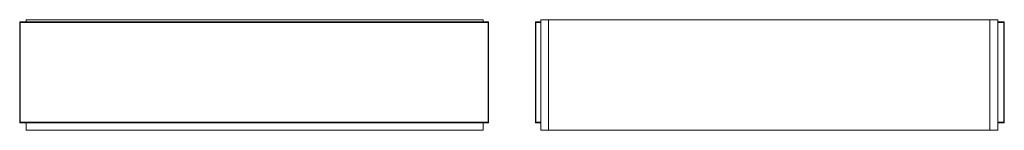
# Model space of a CAD drawing. Header units: millimetres. Extents: x 0 to 2494, y -538 to 140.
# Tile 1 of 2: x 0 to 1248, y 0 to 140. Entities that reach past the tile are written whole.
import ezdxf

# ---------------------------------------------------------------- set-up
doc = ezdxf.new("R2010")
doc.units = ezdxf.units.MM
doc.layers.add('BI910C1B1_dwg', color=8, linetype='Continuous', lineweight=9)

# ---------------------------------------------------------------- blocks, each defined once
blk = doc.blocks.new('BI910C1B1_dwg-300031-Południe')
at = {"color": 18, "lineweight": 9}
for p, q in [((8.7, 136.9), (8.7, 140)), ((587.7, 140), (8.7, 140)), ((587.7, 140), (587.7, 136.9)), ((0.4, 136.9), (0.5, 137.1)), ((0.5, 137.1), (0.4, 136.9)), ((0.5, 137), (0.4, 136.9)), ((0.4, 136.9), (0.6, 137)), ((0.4, 136.9), (0.5, 137)), ((0.4, 136.9), (0.6, 137)), ((0.4, 136.9), (0.5, 137)), ((0.4, 136.9), (0.5, 137)), ((0.4, 136.6), (0.4, 136.9)), ((0.4, 136.9), (0.4, 136.6)), ((0.4, 136.9), (0.5, 136.8)), ((0.4, 136.9), (0.4, 136.6)), ((0.4, 136.9), (0.4, 136.9)), ((0.4, 136.6), (0.4, 136.9)), ((0.5, 136.8), (0.4, 136.9)), ((0.4, 136.9), (0.4, 136.9)), ((0.4, 136.6), (0.4, 136.9)), ((0.4, 136.6), (0.4, 136.9)), ((0.4, 136.6), (0.5, 136.8)), ((0.4, 136.6), (0.5, 136.8)), ((0.4, 136.6), (0.4, 10.1)), ((0.5, 136.6), (0.4, 136.6)), ((0.4, 136.6), (0.4, 136.6)), ((0.4, 136.6), (0.4, 136.6)), ((0.7, 137.2), (0.5, 137.1)), ((0.5, 137.1), (0.7, 137.2)), ((0.7, 137.2), (0.5, 137)), ((0.7, 137.2), (0.5, 137)), ((0.5, 137), (0.5, 137.1)), ((0.5, 137.1), (0.5, 137)), ((0.7, 137.1), (0.5, 137)), ((0.5, 137), (0.7, 137.1)), ((0.6, 137), (0.5, 137)), ((0.5, 136.8), (0.6, 137)), ((0.6, 137), (0.5, 136.8)), ((0.5, 137), (0.6, 137)), ((0.5, 136.8), (0.7, 136.9)), ((0.7, 136.9), (0.5, 136.8)), ((0.5, 136.6), (0.5, 136.8)), ((0.5, 136.8), (0.5, 136.6)), ((0.7, 136.6), (0.5, 136.8)), ((0.7, 136.6), (0.5, 136.8)), ((0.5, 10.1), (0.5, 136.6)), ((0.7, 136.6), (0.5, 136.6)), ((0.7, 137.1), (0.6, 137)), ((0.7, 137.1), (0.6, 137)), ((0.6, 137), (0.8, 137)), ((0.8, 137), (0.6, 137)), ((0.7, 136.9), (0.6, 137)), ((0.7, 136.9), (0.6, 137)), ((0.7, 137.2), (1, 137.2)), ((1, 137.2), (0.7, 137.2)), ((0.7, 137.1), (0.7, 137.2)), ((1, 137.2), (0.7, 137.1)), ((1, 137.2), (0.7, 137.1)), ((0.7, 137.1), (1, 137.2)), ((0.7, 137.2), (0.7, 137.1)), ((1, 137.2), (0.7, 137.1)), ((0.8, 137), (0.7, 137.1)), ((0.7, 137.1), (0.8, 137)), ((0.7, 136.9), (0.8, 137)), ((0.8, 137), (0.7, 136.9)), ((0.7, 136.9), (1, 136.9)), ((0.7, 136.6), (0.7, 136.9)), ((1, 136.6), (0.7, 136.9)), ((0.7, 136.9), (0.7, 136.6)), ((1, 136.9), (0.7, 136.9)), ((1, 136.6), (0.7, 136.9)), ((0.7, 10.1), (0.7, 136.6)), ((1, 136.6), (0.7, 136.6)), ((1, 137.2), (0.8, 137)), ((1, 137.2), (0.8, 137)), ((0.8, 137), (1, 137.1)), ((1, 137.1), (0.8, 137)), ((1, 136.9), (0.8, 137)), ((1, 136.9), (0.8, 137)), ((593.9, 137.2), (1, 137.2)), ((1, 137.2), (1, 137.1)), ((1, 137.2), (1, 137.2)), ((1, 137.1), (593.9, 137.1)), ((1, 137.1), (1, 136.9)), ((1, 136.9), (593.9, 136.9)), ((1, 136.9), (1, 136.6)), ((1, 10.1), (1, 136.6)), ((1, 136.6), (593.9, 136.6)), ((593.9, 137.2), (594.1, 137.2)), ((594.1, 137.2), (593.9, 137.2)), ((593.9, 137.1), (593.9, 137.2)), ((593.9, 137.2), (593.9, 137.2)), ((594.1, 137.1), (593.9, 137.2)), ((593.9, 137.2), (594.1, 137)), ((593.9, 137.2), (594.1, 137.1)), ((593.9, 137.2), (594.1, 137)), ((593.9, 137.2), (594.1, 137.1)), ((593.9, 137.2), (594.1, 137.1)), ((593.9, 136.9), (593.9, 137.1)), ((593.9, 137.1), (594.1, 137)), ((594.1, 137), (593.9, 137.1)), ((593.9, 136.9), (594.1, 137)), ((593.9, 136.9), (594.1, 137)), ((593.9, 136.6), (593.9, 136.9)), ((593.9, 136.9), (594.1, 136.9)), ((593.9, 136.6), (594.1, 136.9)), ((594.1, 136.9), (593.9, 136.9)), ((593.9, 136.6), (594.1, 136.9)), ((593.9, 136.6), (593.9, 10.1)), ((594.1, 136.6), (593.9, 136.6)), ((594.1, 137.2), (594.3, 137.1)), ((594.3, 137.1), (594.1, 137.2)), ((594.1, 137.2), (594.3, 137)), ((594.1, 137.2), (594.1, 137.1)), ((594.1, 137.1), (594.1, 137.2)), ((594.1, 137.2), (594.3, 137)), ((594.3, 137), (594.1, 137.1)), ((594.1, 137.1), (594.2, 137)), ((594.1, 137.1), (594.1, 137)), ((594.1, 137), (594.1, 137.1)), ((594.1, 137.1), (594.2, 137)), ((594.1, 137.1), (594.3, 137)), ((594.1, 137), (594.2, 137)), ((594.2, 137), (594.1, 137)), ((594.1, 137), (594.1, 136.9)), ((594.1, 136.9), (594.2, 137)), ((594.1, 136.9), (594.2, 137)), ((594.1, 136.9), (594.1, 137)), ((594.1, 136.9), (594.3, 136.8)), ((594.1, 136.9), (594.1, 136.6)), ((594.3, 136.8), (594.1, 136.9)), ((594.1, 136.6), (594.1, 136.9)), ((594.1, 136.6), (594.3, 136.8)), ((594.1, 136.6), (594.3, 136.8)), ((594.1, 136.6), (594.1, 10.1)), ((594.3, 136.6), (594.1, 136.6)), ((594.2, 137), (594.3, 137)), ((594.3, 137), (594.2, 137)), ((594.2, 137), (594.3, 136.8)), ((594.4, 136.9), (594.2, 137)), ((594.4, 136.9), (594.2, 137)), ((594.3, 136.8), (594.2, 137)), ((594.4, 136.9), (594.3, 137.1)), ((594.3, 137.1), (594.4, 136.9)), ((594.3, 137), (594.3, 137.1)), ((594.3, 137.1), (594.3, 137)), ((594.4, 136.9), (594.3, 137)), ((594.4, 136.9), (594.3, 137)), ((594.3, 137), (594.4, 136.9)), ((594.4, 136.9), (594.3, 137)), ((594.3, 136.8), (594.4, 136.9)), ((594.4, 136.9), (594.3, 136.8)), ((594.3, 136.8), (594.3, 136.6)), ((594.4, 136.6), (594.3, 136.8)), ((594.4, 136.6), (594.3, 136.8)), ((594.3, 136.6), (594.3, 136.8)), ((594.4, 136.6), (594.3, 136.6)), ((594.3, 136.6), (594.3, 10.1)), ((594.5, 136.6), (594.4, 136.9)), ((594.4, 136.9), (594.5, 136.6)), ((594.4, 136.9), (594.4, 136.9)), ((594.4, 136.6), (594.4, 136.9)), ((594.5, 136.6), (594.4, 136.9)), ((594.4, 136.9), (594.4, 136.6)), ((594.4, 136.9), (594.4, 136.9)), ((594.5, 136.6), (594.4, 136.9)), ((594.4, 10.1), (594.4, 136.6)), ((594.5, 136.6), (594.4, 136.6)), ((594.4, 136.6), (594.5, 136.6)), ((0.4, 10.1), (0.5, 10.1)), ((0.4, 10.1), (0.4, 10.1)), ((0.4, 10.1), (0.4, 9.8)), ((0.4, 9.8), (0.4, 10.1)), ((0.4, 10.1), (0.4, 10.1)), ((0.4, 10.1), (0.5, 9.9)), ((0.4, 10.1), (0.4, 9.8)), ((0.4, 10.1), (0.4, 9.8)), ((0.4, 9.8), (0.4, 10.1)), ((0.4, 10.1), (0.5, 9.9)), ((0.4, 10.1), (0.4, 9.8)), ((0.5, 9.9), (0.4, 9.8)), ((0.4, 9.8), (0.5, 9.9)), ((0.4, 9.8), (0.5, 9.6)), ((0.5, 9.6), (0.4, 9.8)), ((0.4, 9.8), (0.6, 9.7)), ((0.4, 9.8), (0.5, 9.7)), ((0.4, 9.8), (0.4, 9.8)), ((0.4, 9.8), (0.5, 9.7)), ((0.5, 9.7), (0.4, 9.8)), ((0.4, 9.8), (0.6, 9.7)), ((0.4, 9.8), (0.5, 9.7)), ((0.4, 9.8), (0.4, 9.8)), ((0.5, 10.1), (0.7, 10.1)), ((0.5, 9.9), (0.5, 10.1)), ((0.5, 10.1), (0.5, 9.9)), ((0.7, 10.1), (0.5, 9.9)), ((0.7, 10.1), (0.5, 9.9)), ((0.6, 9.7), (0.5, 9.9)), ((0.5, 9.9), (0.6, 9.7)), ((0.7, 9.8), (0.5, 9.9)), ((0.5, 9.9), (0.7, 9.8)), ((0.5, 9.7), (0.6, 9.7)), ((0.5, 9.6), (0.5, 9.7)), ((0.6, 9.7), (0.5, 9.7)), ((0.5, 9.7), (0.5, 9.6)), ((0.5, 9.7), (0.7, 9.6)), ((0.7, 9.5), (0.5, 9.7)), ((0.7, 9.6), (0.5, 9.7)), ((0.7, 9.5), (0.5, 9.7)), ((0.7, 9.5), (0.5, 9.6)), ((0.5, 9.6), (0.7, 9.5)), ((0.7, 9.8), (0.6, 9.7)), ((0.7, 9.8), (0.6, 9.7)), ((0.7, 9.6), (0.6, 9.7)), ((0.8, 9.7), (0.6, 9.7)), ((0.6, 9.7), (0.8, 9.7)), ((0.7, 9.6), (0.6, 9.7)), ((0.7, 10.1), (1, 10.1)), ((0.7, 9.8), (0.7, 10.1)), ((1, 10.1), (0.7, 9.8)), ((0.7, 10.1), (0.7, 9.8)), ((1, 10.1), (0.7, 9.8)), ((0.8, 9.7), (0.7, 9.8)), ((1, 9.8), (0.7, 9.8)), ((0.7, 9.8), (0.8, 9.7)), ((0.7, 9.8), (1, 9.8)), ((0.7, 9.6), (0.8, 9.7)), ((0.8, 9.7), (0.7, 9.6)), ((0.7, 9.6), (1, 9.5)), ((0.7, 9.5), (0.7, 9.6)), ((1, 9.5), (0.7, 9.6)), ((0.7, 9.6), (0.7, 9.5)), ((1, 9.5), (0.7, 9.6)), ((1, 9.5), (0.7, 9.6)), ((1, 9.5), (0.7, 9.5)), ((0.7, 9.5), (1, 9.5)), ((1, 9.8), (0.8, 9.7)), ((1, 9.8), (0.8, 9.7)), ((1, 9.5), (0.8, 9.7)), ((1, 9.6), (0.8, 9.7)), ((0.8, 9.7), (1, 9.6)), ((1, 9.5), (0.8, 9.7)), ((593.9, 10.1), (1, 10.1)), ((1, 10.1), (1, 9.8)), ((593.9, 9.8), (1, 9.8)), ((1, 9.8), (1, 9.6)), ((593.9, 9.6), (1, 9.6)), ((1, 9.6), (1, 9.5)), ((1, 9.5), (593.9, 9.5)), ((1, 9.5), (1, 9.5)), ((8.7, 0), (8.7, 9.8)), ((8.7, 0), (587.7, 0)), ((587.7, 9.8), (587.7, 0)), ((593.9, 10.1), (594.1, 10.1)), ((593.9, 9.8), (593.9, 10.1)), ((593.9, 10.1), (594.1, 9.8)), ((593.9, 10.1), (594.1, 9.8)), ((593.9, 9.6), (593.9, 9.8)), ((594.1, 9.8), (593.9, 9.8)), ((593.9, 9.8), (594.1, 9.7)), ((593.9, 9.8), (594.1, 9.7)), ((593.9, 9.8), (594.1, 9.8)), ((594.1, 9.7), (593.9, 9.6)), ((593.9, 9.5), (594.1, 9.7)), ((593.9, 9.5), (594.1, 9.7)), ((593.9, 9.6), (594.1, 9.7)), ((593.9, 9.5), (593.9, 9.6)), ((593.9, 9.5), (594.1, 9.6)), ((593.9, 9.5), (594.1, 9.6)), ((594.1, 9.6), (593.9, 9.5)), ((593.9, 9.5), (594.1, 9.6)), ((593.9, 9.5), (593.9, 9.5)), ((593.9, 9.5), (594.1, 9.5)), ((594.1, 9.5), (593.9, 9.5)), ((594.1, 10.1), (594.3, 10.1)), ((594.1, 10.1), (594.3, 9.9)), ((594.1, 10.1), (594.1, 9.8)), ((594.1, 9.8), (594.1, 10.1)), ((594.1, 10.1), (594.3, 9.9)), ((594.3, 9.9), (594.1, 9.8)), ((594.1, 9.8), (594.3, 9.9)), ((594.1, 9.8), (594.2, 9.7)), ((594.1, 9.8), (594.1, 9.7)), ((594.1, 9.7), (594.1, 9.8)), ((594.1, 9.8), (594.2, 9.7)), ((594.2, 9.7), (594.1, 9.7)), ((594.1, 9.7), (594.1, 9.6)), ((594.1, 9.6), (594.2, 9.7)), ((594.1, 9.6), (594.3, 9.7)), ((594.1, 9.5), (594.3, 9.7)), ((594.3, 9.7), (594.1, 9.6)), ((594.1, 9.6), (594.2, 9.7)), ((594.1, 9.6), (594.1, 9.7)), ((594.1, 9.7), (594.2, 9.7)), ((594.1, 9.5), (594.3, 9.7)), ((594.1, 9.5), (594.3, 9.6)), ((594.3, 9.6), (594.1, 9.5)), ((594.1, 9.6), (594.1, 9.5)), ((594.1, 9.5), (594.1, 9.6)), ((594.3, 9.9), (594.2, 9.7)), ((594.2, 9.7), (594.3, 9.9)), ((594.4, 9.8), (594.2, 9.7)), ((594.4, 9.8), (594.2, 9.7)), ((594.2, 9.7), (594.3, 9.7)), ((594.3, 9.7), (594.2, 9.7)), ((594.3, 10.1), (594.4, 10.1)), ((594.4, 10.1), (594.3, 9.9)), ((594.3, 10.1), (594.3, 9.9)), ((594.3, 9.9), (594.3, 10.1)), ((594.4, 10.1), (594.3, 9.9)), ((594.4, 9.8), (594.3, 9.9)), ((594.3, 9.9), (594.4, 9.8)), ((594.4, 9.8), (594.3, 9.6)), ((594.3, 9.6), (594.4, 9.8)), ((594.3, 9.7), (594.4, 9.8)), ((594.4, 9.8), (594.3, 9.7)), ((594.4, 9.8), (594.3, 9.7)), ((594.4, 9.8), (594.3, 9.7)), ((594.3, 9.7), (594.3, 9.6)), ((594.3, 9.6), (594.3, 9.7)), ((594.5, 10.1), (594.4, 9.8)), ((594.4, 9.8), (594.5, 10.1)), ((594.4, 10.1), (594.5, 10.1)), ((594.5, 10.1), (594.4, 10.1)), ((594.4, 9.8), (594.4, 10.1)), ((594.5, 10.1), (594.4, 9.8)), ((594.4, 10.1), (594.4, 9.8)), ((594.5, 10.1), (594.4, 9.8)), ((594.4, 9.8), (594.4, 9.8)), ((594.4, 9.8), (594.4, 9.8))]:
    blk.add_line(p, q, dxfattribs=at)
blk = doc.blocks.new('BI910C1B1_dwg-300031-Północ')
at = {"color": 18, "lineweight": 9}
for p, q in [((-577.7, 140), (-587.7, 140)), ((-587.7, 140), (-587.7, 0)), ((-577.7, 0), (-577.7, 140)), ((-18.7, 140), (-577.7, 140)), ((-8.7, 140), (-18.7, 140)), ((-18.7, 140), (-18.7, 0)), ((-8.7, 0), (-8.7, 140)), ((-594.5, 136.6), (-594.4, 136.9)), ((-594.4, 136.9), (-594.5, 136.6)), ((-594.5, 136.6), (-594.4, 136.9)), ((-594.5, 136.6), (-594.4, 136.9)), ((-594.5, 136.6), (-594.4, 136.6)), ((-594.4, 136.6), (-594.5, 136.6)), ((-594.4, 136.9), (-594.3, 137.1)), ((-594.3, 137.1), (-594.4, 136.9)), ((-594.4, 136.9), (-594.2, 137)), ((-594.4, 136.9), (-594.3, 137)), ((-594.4, 136.9), (-594.3, 137)), ((-594.3, 137), (-594.4, 136.9)), ((-594.4, 136.9), (-594.2, 137)), ((-594.4, 136.9), (-594.3, 137)), ((-594.3, 136.8), (-594.4, 136.9)), ((-594.4, 136.9), (-594.4, 136.9)), ((-594.4, 136.6), (-594.4, 136.9)), ((-594.4, 136.9), (-594.3, 136.8)), ((-594.4, 136.9), (-594.4, 136.6)), ((-594.4, 136.9), (-594.4, 136.9)), ((-594.4, 136.6), (-594.3, 136.8)), ((-594.4, 136.6), (-594.3, 136.8)), ((-594.4, 136.6), (-594.4, 10.1)), ((-594.3, 136.6), (-594.4, 136.6)), ((-594.1, 137.2), (-594.3, 137.1)), ((-594.3, 137.1), (-594.1, 137.2)), ((-594.1, 137.2), (-594.3, 137)), ((-594.1, 137.2), (-594.3, 137)), ((-594.3, 137), (-594.1, 137.1)), ((-594.3, 137), (-594.3, 137.1)), ((-594.1, 137.1), (-594.3, 137)), ((-594.3, 137.1), (-594.3, 137)), ((-594.2, 137), (-594.3, 137)), ((-594.3, 137), (-594.2, 137)), ((-594.2, 137), (-594.3, 136.8)), ((-594.3, 136.8), (-594.2, 137)), ((-594.1, 136.9), (-594.3, 136.8)), ((-594.3, 136.8), (-594.1, 136.9)), ((-594.3, 136.8), (-594.3, 136.6)), ((-594.3, 136.6), (-594.3, 136.8)), ((-594.1, 136.6), (-594.3, 136.8)), ((-594.1, 136.6), (-594.3, 136.8)), ((-594.3, 10.1), (-594.3, 136.6)), ((-594.1, 136.6), (-594.3, 136.6)), ((-594.1, 137.1), (-594.2, 137)), ((-594.1, 137.1), (-594.2, 137)), ((-594.1, 137), (-594.2, 137)), ((-594.2, 137), (-594.1, 137)), ((-594.1, 136.9), (-594.2, 137)), ((-594.1, 136.9), (-594.2, 137)), ((-593.9, 137.2), (-594.1, 137.2)), ((-594.1, 137.2), (-593.9, 137.2)), ((-594.1, 137.1), (-593.9, 137.2)), ((-593.9, 137.2), (-594.1, 137)), ((-594.1, 137.2), (-594.1, 137.1)), ((-593.9, 137.2), (-594.1, 137.1)), ((-594.1, 137.1), (-594.1, 137.2)), ((-593.9, 137.2), (-594.1, 137)), ((-593.9, 137.2), (-594.1, 137.1)), ((-593.9, 137.2), (-594.1, 137.1)), ((-594.1, 137.1), (-594.1, 137)), ((-593.9, 137.1), (-594.1, 137)), ((-594.1, 137), (-594.1, 137.1)), ((-594.1, 137), (-593.9, 137.1)), ((-594.1, 137), (-594.1, 136.9)), ((-593.9, 136.9), (-594.1, 137)), ((-594.1, 136.9), (-594.1, 137)), ((-593.9, 136.9), (-594.1, 137)), ((-594.1, 136.9), (-594.1, 136.6)), ((-593.9, 136.9), (-594.1, 136.9)), ((-593.9, 136.6), (-594.1, 136.9)), ((-594.1, 136.9), (-593.9, 136.9)), ((-594.1, 136.6), (-594.1, 136.9)), ((-593.9, 136.6), (-594.1, 136.9)), ((-594.1, 10.1), (-594.1, 136.6)), ((-593.9, 136.6), (-594.1, 136.6)), ((-587.7, 137.2), (-593.9, 137.2)), ((-593.9, 137.2), (-593.9, 137.1)), ((-593.9, 137.2), (-593.9, 137.2)), ((-593.9, 137.1), (-587.7, 137.1)), ((-593.9, 137.1), (-593.9, 136.9)), ((-593.9, 136.9), (-587.7, 136.9)), ((-593.9, 136.9), (-593.9, 136.6)), ((-593.9, 10.1), (-593.9, 136.6)), ((-593.9, 136.6), (-587.7, 136.6)), ((-1, 137.2), (-8.7, 137.2)), ((-8.7, 137.1), (-1, 137.1)), ((-8.7, 136.9), (-1, 136.9)), ((-8.7, 136.6), (-1, 136.6)), ((-0.7, 137.2), (-1, 137.2)), ((-1, 137.2), (-0.7, 137.2)), ((-1, 137.1), (-1, 137.2)), ((-1, 137.2), (-1, 137.2)), ((-1, 137.2), (-0.8, 137)), ((-1, 137.2), (-0.7, 137.1)), ((-1, 137.2), (-0.7, 137.1)), ((-0.7, 137.1), (-1, 137.2)), ((-1, 137.2), (-0.8, 137)), ((-1, 137.2), (-0.7, 137.1)), ((-1, 136.9), (-1, 137.1)), ((-0.8, 137), (-1, 137.1)), ((-1, 137.1), (-0.8, 137)), ((-1, 136.9), (-0.8, 137)), ((-1, 136.9), (-0.8, 137)), ((-1, 136.6), (-1, 136.9)), ((-0.7, 136.9), (-1, 136.9)), ((-1, 136.6), (-0.7, 136.9)), ((-1, 136.9), (-0.7, 136.9)), ((-1, 136.6), (-0.7, 136.9)), ((-1, 136.6), (-1, 10.1)), ((-0.7, 136.6), (-1, 136.6)), ((-0.8, 137), (-0.7, 137.1)), ((-0.7, 137.1), (-0.8, 137)), ((-0.6, 137), (-0.8, 137)), ((-0.8, 137), (-0.6, 137)), ((-0.7, 136.9), (-0.8, 137)), ((-0.8, 137), (-0.7, 136.9)), ((-0.7, 137.2), (-0.5, 137.1)), ((-0.5, 137.1), (-0.7, 137.2)), ((-0.7, 137.1), (-0.7, 137.2)), ((-0.7, 137.2), (-0.5, 137)), ((-0.7, 137.2), (-0.5, 137)), ((-0.7, 137.2), (-0.7, 137.1)), ((-0.7, 137.1), (-0.6, 137)), ((-0.7, 137.1), (-0.5, 137)), ((-0.5, 137), (-0.7, 137.1)), ((-0.7, 137.1), (-0.6, 137)), ((-0.7, 136.9), (-0.6, 137)), ((-0.7, 136.9), (-0.6, 137)), ((-0.5, 136.8), (-0.7, 136.9)), ((-0.7, 136.6), (-0.7, 136.9)), ((-0.7, 136.9), (-0.5, 136.8)), ((-0.7, 136.9), (-0.7, 136.6)), ((-0.7, 136.6), (-0.5, 136.8)), ((-0.7, 136.6), (-0.5, 136.8)), ((-0.7, 136.6), (-0.7, 10.1)), ((-0.5, 136.6), (-0.7, 136.6)), ((-0.6, 137), (-0.5, 137)), ((-0.4, 136.9), (-0.6, 137)), ((-0.5, 136.8), (-0.6, 137)), ((-0.6, 137), (-0.5, 136.8)), ((-0.4, 136.9), (-0.6, 137)), ((-0.5, 137), (-0.6, 137)), ((-0.4, 136.9), (-0.5, 137.1)), ((-0.5, 137.1), (-0.4, 136.9)), ((-0.5, 137), (-0.5, 137.1)), ((-0.5, 137.1), (-0.5, 137)), ((-0.5, 137), (-0.4, 136.9)), ((-0.4, 136.9), (-0.5, 137)), ((-0.4, 136.9), (-0.5, 137)), ((-0.4, 136.9), (-0.5, 137)), ((-0.4, 136.9), (-0.5, 136.8)), ((-0.5, 136.8), (-0.4, 136.9)), ((-0.4, 136.6), (-0.5, 136.8)), ((-0.5, 136.6), (-0.5, 136.8)), ((-0.5, 136.8), (-0.5, 136.6)), ((-0.4, 136.6), (-0.5, 136.8)), ((-0.4, 136.6), (-0.5, 136.6)), ((-0.5, 136.6), (-0.5, 10.1)), ((-0.4, 136.6), (-0.4, 136.9)), ((-0.4, 136.9), (-0.4, 136.6)), ((-0.4, 136.9), (-0.4, 136.6)), ((-0.4, 136.9), (-0.4, 136.9)), ((-0.4, 136.6), (-0.4, 136.9)), ((-0.4, 136.9), (-0.4, 136.9)), ((-0.4, 136.6), (-0.4, 136.9)), ((-0.4, 136.6), (-0.4, 136.9)), ((-0.4, 136.6), (-0.4, 136.6)), ((-0.4, 10.1), (-0.4, 136.6)), ((-0.4, 136.6), (-0.4, 136.6)), ((-594.5, 10.1), (-594.4, 9.8)), ((-594.4, 9.8), (-594.5, 10.1)), ((-594.4, 10.1), (-594.5, 10.1)), ((-594.5, 10.1), (-594.4, 10.1)), ((-594.5, 10.1), (-594.4, 9.8)), ((-594.5, 10.1), (-594.4, 9.8)), ((-594.4, 10.1), (-594.3, 10.1)), ((-594.4, 9.8), (-594.4, 10.1)), ((-594.4, 10.1), (-594.3, 9.9)), ((-594.4, 10.1), (-594.3, 9.9)), ((-594.4, 10.1), (-594.4, 9.8)), ((-594.4, 9.8), (-594.3, 9.9)), ((-594.3, 9.9), (-594.4, 9.8)), ((-594.4, 9.8), (-594.3, 9.6)), ((-594.3, 9.6), (-594.4, 9.8)), ((-594.3, 9.7), (-594.4, 9.8)), ((-594.4, 9.8), (-594.2, 9.7)), ((-594.4, 9.8), (-594.3, 9.7)), ((-594.4, 9.8), (-594.4, 9.8)), ((-594.4, 9.8), (-594.2, 9.7)), ((-594.4, 9.8), (-594.3, 9.7)), ((-594.4, 9.8), (-594.4, 9.8)), ((-594.4, 9.8), (-594.3, 9.7)), ((-594.3, 10.1), (-594.1, 10.1)), ((-594.3, 10.1), (-594.3, 9.9)), ((-594.3, 9.9), (-594.3, 10.1)), ((-594.1, 10.1), (-594.3, 9.9)), ((-594.1, 10.1), (-594.3, 9.9)), ((-594.3, 9.9), (-594.2, 9.7)), ((-594.2, 9.7), (-594.3, 9.9)), ((-594.3, 9.9), (-594.1, 9.8)), ((-594.1, 9.8), (-594.3, 9.9)), ((-594.2, 9.7), (-594.3, 9.7)), ((-594.3, 9.7), (-594.3, 9.6)), ((-594.3, 9.7), (-594.2, 9.7)), ((-594.3, 9.6), (-594.3, 9.7)), ((-594.1, 9.6), (-594.3, 9.7)), ((-594.1, 9.5), (-594.3, 9.7)), ((-594.3, 9.7), (-594.1, 9.6)), ((-594.1, 9.5), (-594.3, 9.7)), ((-594.1, 9.5), (-594.3, 9.6)), ((-594.3, 9.6), (-594.1, 9.5)), ((-594.1, 9.8), (-594.2, 9.7)), ((-594.1, 9.8), (-594.2, 9.7)), ((-594.2, 9.7), (-594.1, 9.7)), ((-594.1, 9.6), (-594.2, 9.7)), ((-594.1, 9.6), (-594.2, 9.7)), ((-594.1, 9.7), (-594.2, 9.7)), ((-594.1, 10.1), (-593.9, 10.1)), ((-594.1, 10.1), (-594.1, 9.8)), ((-593.9, 10.1), (-594.1, 9.8)), ((-594.1, 9.8), (-594.1, 10.1)), ((-593.9, 10.1), (-594.1, 9.8)), ((-594.1, 9.8), (-594.1, 9.7)), ((-594.1, 9.8), (-593.9, 9.8)), ((-593.9, 9.8), (-594.1, 9.7)), ((-594.1, 9.7), (-594.1, 9.8)), ((-593.9, 9.8), (-594.1, 9.7)), ((-593.9, 9.8), (-594.1, 9.8)), ((-594.1, 9.7), (-594.1, 9.6)), ((-594.1, 9.7), (-593.9, 9.6)), ((-593.9, 9.5), (-594.1, 9.7)), ((-594.1, 9.6), (-594.1, 9.7)), ((-593.9, 9.5), (-594.1, 9.7)), ((-593.9, 9.6), (-594.1, 9.7)), ((-594.1, 9.6), (-594.1, 9.5)), ((-593.9, 9.5), (-594.1, 9.6)), ((-593.9, 9.5), (-594.1, 9.6)), ((-594.1, 9.6), (-593.9, 9.5)), ((-594.1, 9.5), (-594.1, 9.6)), ((-593.9, 9.5), (-594.1, 9.6)), ((-593.9, 9.5), (-594.1, 9.5)), ((-594.1, 9.5), (-593.9, 9.5)), ((-587.7, 10.1), (-593.9, 10.1)), ((-593.9, 10.1), (-593.9, 9.8)), ((-587.7, 9.8), (-593.9, 9.8)), ((-593.9, 9.8), (-593.9, 9.6)), ((-587.7, 9.6), (-593.9, 9.6)), ((-593.9, 9.6), (-593.9, 9.5)), ((-593.9, 9.5), (-587.7, 9.5)), ((-593.9, 9.5), (-593.9, 9.5)), ((-587.7, 0), (-577.7, 0)), ((-577.7, 0), (-18.7, 0)), ((-18.7, 0), (-8.7, 0)), ((-1, 10.1), (-8.7, 10.1)), ((-1, 9.8), (-8.7, 9.8)), ((-1, 9.6), (-8.7, 9.6)), ((-8.7, 9.5), (-1, 9.5)), ((-1, 9.8), (-1, 10.1)), ((-1, 10.1), (-0.7, 10.1)), ((-1, 10.1), (-0.7, 9.8)), ((-1, 10.1), (-0.7, 9.8)), ((-1, 9.6), (-1, 9.8)), ((-1, 9.8), (-0.8, 9.7)), ((-1, 9.8), (-0.7, 9.8)), ((-0.7, 9.8), (-1, 9.8)), ((-1, 9.8), (-0.8, 9.7)), ((-1, 9.5), (-0.8, 9.7)), ((-1, 9.6), (-0.8, 9.7)), ((-0.8, 9.7), (-1, 9.6)), ((-1, 9.5), (-0.8, 9.7)), ((-1, 9.5), (-1, 9.6)), ((-0.7, 9.6), (-1, 9.5)), ((-1, 9.5), (-0.7, 9.6)), ((-1, 9.5), (-0.7, 9.6)), ((-1, 9.5), (-0.7, 9.6)), ((-1, 9.5), (-0.7, 9.5)), ((-0.7, 9.5), (-1, 9.5)), ((-1, 9.5), (-1, 9.5)), ((-0.8, 9.7), (-0.7, 9.8)), ((-0.7, 9.8), (-0.8, 9.7)), ((-0.7, 9.6), (-0.8, 9.7)), ((-0.8, 9.7), (-0.6, 9.7)), ((-0.6, 9.7), (-0.8, 9.7)), ((-0.8, 9.7), (-0.7, 9.6)), ((-0.7, 10.1), (-0.5, 10.1)), ((-0.7, 9.8), (-0.7, 10.1)), ((-0.7, 10.1), (-0.5, 9.9)), ((-0.7, 10.1), (-0.5, 9.9)), ((-0.7, 10.1), (-0.7, 9.8)), ((-0.7, 9.8), (-0.5, 9.9)), ((-0.5, 9.9), (-0.7, 9.8)), ((-0.7, 9.8), (-0.6, 9.7)), ((-0.7, 9.8), (-0.6, 9.7)), ((-0.5, 9.7), (-0.7, 9.6)), ((-0.7, 9.6), (-0.6, 9.7)), ((-0.7, 9.5), (-0.5, 9.7)), ((-0.7, 9.6), (-0.6, 9.7)), ((-0.7, 9.6), (-0.5, 9.7)), ((-0.7, 9.5), (-0.5, 9.7)), ((-0.7, 9.5), (-0.5, 9.6)), ((-0.5, 9.6), (-0.7, 9.5)), ((-0.7, 9.5), (-0.7, 9.6)), ((-0.7, 9.6), (-0.7, 9.5)), ((-0.6, 9.7), (-0.5, 9.9)), ((-0.5, 9.9), (-0.6, 9.7)), ((-0.4, 9.8), (-0.6, 9.7)), ((-0.4, 9.8), (-0.6, 9.7)), ((-0.5, 9.7), (-0.6, 9.7)), ((-0.6, 9.7), (-0.5, 9.7)), ((-0.5, 10.1), (-0.4, 10.1)), ((-0.5, 9.9), (-0.5, 10.1)), ((-0.4, 10.1), (-0.5, 9.9)), ((-0.4, 10.1), (-0.5, 9.9)), ((-0.5, 10.1), (-0.5, 9.9)), ((-0.5, 9.9), (-0.4, 9.8)), ((-0.4, 9.8), (-0.5, 9.9)), ((-0.4, 9.8), (-0.5, 9.6)), ((-0.5, 9.6), (-0.4, 9.8)), ((-0.4, 9.8), (-0.5, 9.7)), ((-0.4, 9.8), (-0.5, 9.7)), ((-0.5, 9.7), (-0.4, 9.8)), ((-0.4, 9.8), (-0.5, 9.7)), ((-0.5, 9.6), (-0.5, 9.7)), ((-0.5, 9.7), (-0.5, 9.6)), ((-0.4, 10.1), (-0.4, 10.1)), ((-0.4, 10.1), (-0.4, 9.8)), ((-0.4, 9.8), (-0.4, 10.1)), ((-0.4, 10.1), (-0.4, 10.1)), ((-0.4, 10.1), (-0.4, 9.8)), ((-0.4, 10.1), (-0.4, 9.8)), ((-0.4, 9.8), (-0.4, 10.1)), ((-0.4, 10.1), (-0.4, 9.8)), ((-0.4, 9.8), (-0.4, 9.8)), ((-0.4, 9.8), (-0.4, 9.8))]:
    blk.add_line(p, q, dxfattribs=at)

msp = doc.modelspace()

# ---------------------------------------------------------------- block references
at = {"layer": 'BI910C1B1_dwg', "color": 18}
for name, p in [('BI910C1B1_dwg-300031-Południe', (0, 0)), ('BI910C1B1_dwg-300031-Północ', (1248.3, 0))]:
    msp.add_blockref(name, p, dxfattribs=at)

doc.saveas('drawing.dxf')
